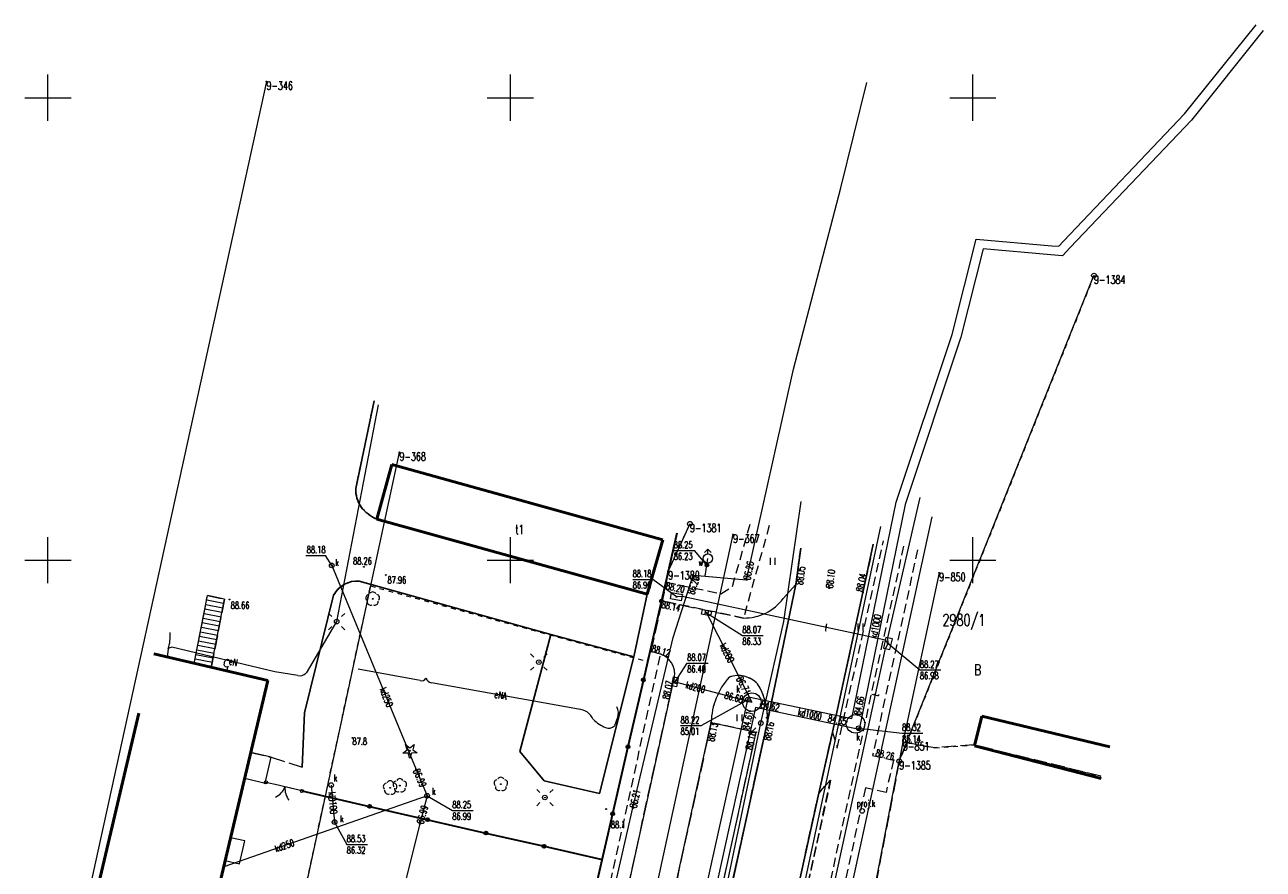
# Model space of a CAD drawing. Header units: metres. Extents: x 7427346 to 7428402, y 5774471 to 5775252.
# Tile 19 of 21: x 7427898 to 7428031, y 5774967 to 5775058. Entities that reach past the tile are written whole.
import ezdxf
from ezdxf.enums import TextEntityAlignment as Align

# ---------------------------------------------------------------- set-up
doc = ezdxf.new("R2010")
doc.units = ezdxf.units.M
for name, pattern in [('1', [0]), ('2_14', [1, -1]), ('2_OTKC', [1.5, 1, -0.5]), ('2_OTKG', [1.5, 1, -0.5]), ('2_OTKJ', [2, 1.5, -0.5]), ('2_OTKK', [0]), ('2_OTKU', [2, 1.5, -0.5]), ('2_OTZI', [1.5, 1, -0.5]), ('2_OTZT', [1.5, 1, -0.5]), ('3_1', [0]), ('3_EGBI17', [0]), ('3_EGBS', [0]), ('3_EGBSG', [0]), ('3_EGBU_A', [0]), ('4_SUEP_A', [0]), ('4_SUKP', [0]), ('4_SUPK', [0]), ('4_SUTP_A', [0]), ('4_SUWP', [0]), ('GDE', [0]), ('GUK', [2, 1.5, -0.5]), ('GUZ', [1, 0.5, -0.5])]:
    doc.linetypes.add(name, pattern=pattern)
doc.layers.get('0').update_dxf_attribs({"color": 250, "linetype": 'CONTINUOUS', "lineweight": 100})
for name, color, linetype, lineweight in [('Dzialki', 7, 'GDE', 18), ('EADTD_T_0', 7, 'CONTINUOUS', 25), ('EGBB_E_T_0', 7, 'CONTINUOUS', 20), ('EGBB_L_0', 7, '3_EGBU_A', 50), ('EGBE_L_3', 7, '3_EGBS', 18), ('EGBE_L_8', 7, '3_1', 18), ('Kontury', 3, 'GUK', 18), ('Numery_dzialek', 7, 'CONTINUOUS', 13), ('Numery_punktow', 7, 'CONTINUOUS', 9), ('Numery_uzytkow', 3, 'CONTINUOUS', 13), ('OTK_L_0', 7, '2_OTKJ', 18), ('OTK_L_1', 7, '2_OTKK', 25), ('OTK_L_2', 7, '2_OTKC', 18), ('OTK_L_3', 7, '2_OTKG', 18), ('OTK_L_4', 7, '2_OTKU', 18), ('OTO_L_0', 7, 'CONTINUOUS', 35), ('OTO_L_1', 7, 'CONTINUOUS', 18), ('OTR_T_0', 7, 'CONTINUOUS', 18), ('OTR_T_1', 7, 'CONTINUOUS', 18), ('OTZ_L_3', 7, '2_OTZT', 18), ('Podzial_sekcyjny_krzyze', 7, '1', 18), ('Punkty', 7, 'CONTINUOUS', 18), ('SUE_T_3', 7, 'CONTINUOUS', 18), ('SUEP_E_T_0', 1, 'CONTINUOUS', 0), ('SUEP_L_0', 1, '4_SUEP_A', 18), ('SUP_E_T_1', 7, 'CONTINUOUS', 0), ('SUP_L_1', 7, '4_SUPK', 18), ('SUP_T_2', 7, 'CONTINUOUS', 18), ('SUP_T_4', 7, 'CONTINUOUS', 18), ('SUW_E_T_2', 5, 'CONTINUOUS', 0), ('SUW_T_2', 5, 'CONTINUOUS', 18), ('SUW_T_5', 5, 'CONTINUOUS', 18), ('SUWP_L_0', 5, '4_SUWP', 18), ('SUWR_T_0', 5, 'CONTINUOUS', 18), ('Uzytki', 3, 'GUZ', 18)]:
    doc.layers.add(name, color=color, linetype=linetype, lineweight=lineweight)
for name, color, linetype, lineweight, true_color in [('OTZ_T_0', 96, 'CONTINUOUS', 18, 0x008000), ('OTZ_T_1', 96, 'CONTINUOUS', 18, 0x008000), ('P_SUK_E_T_6', 36, 'CONTINUOUS', 0, 0x803300), ('P_SUK_T_3', 36, 'CONTINUOUS', 18, 0x803300), ('SUK_E_T_4', 36, 'CONTINUOUS', 0, 0x803300), ('SUK_T_1', 36, 'CONTINUOUS', 18, 0x803300), ('SUK_T_3', 36, 'CONTINUOUS', 18, 0x803300), ('SUKP_E_T_0', 36, 'CONTINUOUS', 0, 0x803300), ('SUKP_L_0', 36, '4_SUKP', 18, 0x803300), ('SUKR_T_0', 36, 'CONTINUOUS', 18, 0x803300), ('SUTP_E_T_0', 30, 'CONTINUOUS', 0, 0xff9100), ('SUTP_L_0', 30, '4_SUTP_A', 18, 0xff9100), ('SUTR_T_0', 30, 'CONTINUOUS', 18, 0xff9100)]:
    doc.layers.add(name, color=color, linetype=linetype, lineweight=lineweight, true_color=true_color)
doc.styles.get("Standard").update_dxf_attribs({"font": 'Simplex.SHX', "width": 0.75})

# ---------------------------------------------------------------- blocks, each defined once
blk = doc.blocks.new('GRO')
at = {"linetype": 'CONTINUOUS'}
blk.add_circle((0, 0), 0.045, dxfattribs=at)
blk = doc.blocks.new('GRT')
at = {"linetype": 'CONTINUOUS'}
blk.add_circle((0, 0), 0.25, dxfattribs=at)
blk = doc.blocks.new('2_OTRN')
at = {"linetype": 'CONTINUOUS'}
blk.add_circle((0, 0), 0.045, dxfattribs=at)
blk = doc.blocks.new('2_OTRS')
at = {"linetype": 'CONTINUOUS'}
blk.add_circle((0, 0), 0.045, dxfattribs=at)
blk = doc.blocks.new('2_OTZT')
at = {"linetype": 'CONTINUOUS'}
for p, q in [((-0.2625, -0.375), (-0.2625, 0.375)), ((0.2625, -0.375), (0.2625, 0.375))]:
    blk.add_line(p, q, dxfattribs=at)
blk = doc.blocks.new('2_OTZG')
at = {"linetype": 'CONTINUOUS'}
for p, q in [((-0.78225, -0.26495), (-0.3012, 0.09375)), ((-0.3012, 0.09375), (-0.4937, 0.6621)), ((-0.4937, 0.6621), (-0.0039, 0.31545)), ((-0.0039, 0.31545), (0.4771, 0.67415)), ((0.4771, 0.67415), (0.2988, 0.1012)), ((0.2988, 0.1012), (0.7886, -0.24545)), ((-0.18225, -0.2575), (-0.78225, -0.26495)), ((0.01025, -0.82585), (-0.18225, -0.2575)), ((0.1886, -0.2529), (0.01025, -0.82585)), ((0.7886, -0.24545), (0.1886, -0.2529))]:
    blk.add_line(p, q, dxfattribs=at)
blk.add_circle((0, 0), 0.045, dxfattribs=at)
blk = doc.blocks.new('2_OTZL')
at = {"linetype": 'CONTINUOUS'}
blk.add_circle((0, 0), 0.045, dxfattribs=at)
for centre, start, end in [((-0.36, 0.12), 102.1445, 221.86), ((0, 0.38), 30.1401, 149.8599), ((0.36, 0.12), 318.14, 77.8555), ((-0.22, -0.3), 174.1482, 293.8542), ((0.22, -0.3), 246.1458, 5.8518)]:
    blk.add_arc(centre, 0.375, start, end, dxfattribs=at)
blk = doc.blocks.new('4_SUKS')
at = {"linetype": 'CONTINUOUS'}
blk.add_circle((0, 0), 0.25, dxfattribs=at)
blk = doc.blocks.new('4_SUEO_W')
at = {"linetype": 'CONTINUOUS'}
for p, q in [((-0.53035, 0.53035), (-0.8839, 0.8839)), ((0.53035, 0.53035), (0.8839, 0.8839)), ((-0.53035, -0.53035), (-0.8839, -0.8839)), ((0.53035, -0.53035), (0.8839, -0.8839))]:
    blk.add_line(p, q, dxfattribs=at)
blk.add_circle((0, 0), 0.025, dxfattribs=at)
blk = doc.blocks.new('4_SUPP')
at = {"linetype": 'CONTINUOUS'}
blk.add_circle((0, 0), 0.25, dxfattribs=at)
blk = doc.blocks.new('4_SUKK')
at = {"linetype": 'CONTINUOUS'}
for p, q in [((-0.5, -0.25), (-0.5, 0.25)), ((-0.5, 0.25), (0.5, 0.25)), ((-0.175, 0.25), (-0.175, -0.25)), ((0.175, 0.25), (0.175, -0.25)), ((0.5, 0.25), (0.5, -0.25)), ((0.5, -0.25), (-0.5, -0.25))]:
    blk.add_line(p, q, dxfattribs=at)
blk = doc.blocks.new('4_SUPS')
at = {"linetype": 'CONTINUOUS'}
blk.add_circle((0, 0), 0.0625, dxfattribs=at)
blk = doc.blocks.new('4_SUPW')
at = {"linetype": 'CONTINUOUS'}
blk.add_circle((0, 0), 0.25, dxfattribs=at)
blk = doc.blocks.new('4_SUWH')
at = {"linetype": 'CONTINUOUS'}
for p, q in [((0, 1), (-0.35355, 0.64645)), ((0, 1), (0.35355, 0.64645)), ((0, 0.5), (0, 1))]:
    blk.add_line(p, q, dxfattribs=at)
blk.add_circle((0, 0), 0.5, dxfattribs=at)
blk = doc.blocks.new('4_SUWW')
at = {"linetype": 'CONTINUOUS'}
for radius in [0.2, 0.175, 0.15, 0.125, 0.1, 0.075, 0.05, 0.025, 0.00715]:
    blk.add_circle((0, 0), radius, dxfattribs=at)

msp = doc.modelspace()

# ---------------------------------------------------------------- linework, layer by layer
at = {"layer": 'Dzialki'}
for p, q in [((7427923.63, 5775051.76), (7427899.92, 5774943.48)), ((7427992.05, 5774978.26), (7428013.1, 5775030.78)), ((7427898.92, 5774830.13), (7427938.01, 5775011.65)), ((7427969.42, 5775003.93), (7427967.07, 5774998.8)), ((7427934.82, 5774821.56), (7427974.08, 5775002.78)), ((7427967.07, 5774998.8), (7427928.05, 5774828.63)), ((7427996.36, 5774998.62), (7427992.45, 5774980.32)), ((7427992.45, 5774980.32), (7427992.05, 5774978.26)), ((7427988.6, 5774960.28), (7427992.05, 5774978.26))]:
    msp.add_line(p, q, dxfattribs=at)
at = {"layer": 'EGBB_L_0', "linetype": '3_EGBU_A'}
for p, q in [((7427935.55, 5775004.44), (7427937.19, 5775010.34)), ((7427966.48, 5775002.2), (7427937.19, 5775010.34)), ((7427964.81, 5774996.31), (7427935.55, 5775004.44)), ((7427964.81, 5774996.31), (7427966.48, 5775002.2)), ((7427923.78, 5774986.98), (7427911.44, 5774989.85)), ((7427908.96, 5774924.35), (7427923.78, 5774986.98)), ((7427900.42, 5774943.36), (7427909.83, 5774983.46)), ((7428000.19, 5774979.91), (7428000.97, 5774983.12)), ((7428000.97, 5774983.12), (7428014.81, 5774979.8)), ((7428000.19, 5774979.91), (7428013.88, 5774976.39))]:
    msp.add_line(p, q, dxfattribs=at)
at = {"layer": 'EGBE_L_3', "linetype": '3_EGBSG'}
msp.add_line((7427915.82, 5774988.83), (7427917.26, 5774996.17), dxfattribs=at)
at = {"layer": 'EGBE_L_3', "linetype": '3_EGBS'}
for p, q in [((7427919.08, 5774995.77), (7427917.26, 5774996.17)), ((7427916.98, 5774994.72), (7427918.81, 5774994.36)), ((7427917.07, 5774995.21), (7427918.9, 5774994.85)), ((7427917.17, 5774995.7), (7427919, 5774995.34)), ((7427917.67, 5774988.4), (7427919.08, 5774995.77)), ((7427916.69, 5774993.25), (7427918.53, 5774992.88)), ((7427916.78, 5774993.74), (7427918.62, 5774993.38)), ((7427916.88, 5774994.23), (7427918.72, 5774993.87)), ((7427916.49, 5774992.26), (7427918.34, 5774991.9)), ((7427916.59, 5774992.76), (7427918.43, 5774992.39)), ((7427916.21, 5774990.79), (7427918.06, 5774990.43)), ((7427916.3, 5774991.28), (7427918.15, 5774990.92)), ((7427916.4, 5774991.77), (7427918.25, 5774991.41)), ((7427915.92, 5774989.32), (7427917.78, 5774988.96)), ((7427916.01, 5774989.81), (7427917.87, 5774989.45)), ((7427916.11, 5774990.3), (7427917.96, 5774989.94)), ((7427915.82, 5774988.83), (7427917.68, 5774988.46)), ((7427915.82, 5774988.83), (7427917.67, 5774988.4))]:
    msp.add_line(p, q, dxfattribs=at)
at = {"layer": 'EGBE_L_8', "linetype": '3_EGBI17'}
for p, q in [((7427921.94, 5774979.21), (7427921.28, 5774976.41)), ((7427924.14, 5774978.68), (7427921.94, 5774979.21)), ((7427923.48, 5774975.89), (7427924.14, 5774978.68)), ((7427921.28, 5774976.41), (7427923.48, 5774975.89)), ((7427919.76, 5774969.98), (7427919.18, 5774967.52)), ((7427921.28, 5774969.63), (7427919.76, 5774969.98)), ((7427920.7, 5774967.17), (7427921.28, 5774969.63)), ((7427919.18, 5774967.52), (7427920.7, 5774967.17))]:
    msp.add_line(p, q, dxfattribs=at)
at = {"layer": 'Kontury'}
for p, q in [((7427992.85, 5774980.25), (7427992.05, 5774978.26)), ((7427995.89, 5774979.71), (7427992.85, 5774980.25)), ((7428000.15, 5774980.01), (7427995.89, 5774979.71)), ((7428013.83, 5774976.64), (7428000.15, 5774980.01)), ((7427992.05, 5774978.26), (7427988.6, 5774960.28))]:
    msp.add_line(p, q, dxfattribs=at)
at = {"layer": 'OTK_L_0', "linetype": '2_OTKJ'}
for p, q in [((7427933.29, 5775007.73), (7427935.28, 5775017.22)), ((7427964.81, 5774996.31), (7427935.55, 5775004.44)), ((7427980.88, 5774997.38), (7427981.4, 5775001.31)), ((7427989.24, 5775001.71), (7427988.1, 5774996.51)), ((7427933.67, 5774997.74), (7427954.36, 5774991.95)), ((7427977.8, 5774982.56), (7427980.88, 5774997.38)), ((7427979.51, 5774995.86), (7427980.88, 5774997.38)), ((7427916.78, 5774993.73), (7427917.26, 5774996.17)), ((7427917.26, 5774996.17), (7427919.08, 5774995.77)), ((7427927.76, 5774983.48), (7427930.89, 5774996.21)), ((7427963.36, 5774989.56), (7427964.81, 5774996.31)), ((7427988.1, 5774996.51), (7427984.82, 5774981.4)), ((7427919.08, 5774995.77), (7427917.67, 5774988.4)), ((7427965.22, 5774990.11), (7427966.45, 5774995.58)), ((7427966.45, 5774995.58), (7427975.2, 5774993.74)), ((7427916.56, 5774992.58), (7427916.78, 5774993.73)), ((7427915.82, 5774988.83), (7427916.56, 5774992.58)), ((7427954.36, 5774991.95), (7427963.36, 5774989.56)), ((7427911.44, 5774989.85), (7427915.82, 5774988.83)), ((7427966.24, 5774989.82), (7427965.22, 5774990.11)), ((7427917.67, 5774988.4), (7427923.78, 5774986.98)), ((7427923.78, 5774986.98), (7427921.94, 5774979.21)), ((7427958.01, 5774943.17), (7427967.61, 5774986.87)), ((7427927.49, 5774977.62), (7427927.76, 5774983.48)), ((7427964.79, 5774922.95), (7427977.8, 5774982.56)), ((7427971.72, 5774982.46), (7427963.12, 5774943.12)), ((7427984.82, 5774981.4), (7427983.34, 5774974.8)), ((7427921.94, 5774979.21), (7427924.14, 5774978.68)), ((7427924.14, 5774978.68), (7427927.49, 5774977.62)), ((7427983.34, 5774974.8), (7427971.67, 5774921.46))]:
    msp.add_line(p, q, dxfattribs=at)
for centre, radius, start, end in [((7427936.47, 5775007.58), 3.18, 177.2517, 214.639), ((7427937.19, 5775008.29), 4.18, 216.9995, 246.9246), ((7427933.59, 5774994.6), 3.14, 88.5085, 149.1448), ((7427975.31, 5774998.96), 5.22, 268.7919, 323.5914), ((7427965.53, 5774987.7), 2.24, 338.3706, 71.4504), ((7427979.44, 5774982.23), 7.73, 138.5663, 178.277), ((7427974.63, 5774984.66), 2.86, 43.1153, 110.1333), ((7427971.02, 5774982.92), 6.79, 356.9417, 32.9211)]:
    msp.add_arc(centre, radius, start, end, dxfattribs=at)
at = {"layer": 'OTK_L_1', "linetype": '2_OTKK'}
for p, q in [((7427933.29, 5775007.73), (7427935.28, 5775017.22)), ((7427980.88, 5774997.38), (7427981.4, 5775001.31)), ((7427989.24, 5775001.71), (7427988.1, 5774996.51)), ((7427933.67, 5774997.74), (7427954.36, 5774991.95)), ((7427977.8, 5774982.56), (7427980.88, 5774997.38)), ((7427927.76, 5774983.48), (7427930.89, 5774996.21)), ((7427963.36, 5774989.56), (7427964.81, 5774996.31)), ((7427988.1, 5774996.51), (7427984.82, 5774981.4)), ((7427954.36, 5774991.95), (7427951.01, 5774979.29)), ((7427954.36, 5774991.95), (7427963.36, 5774989.56)), ((7427959.64, 5774974.78), (7427963.36, 5774989.56)), ((7427927.76, 5774983.48), (7427927.49, 5774977.62)), ((7427964.79, 5774922.95), (7427977.8, 5774982.56)), ((7427984.82, 5774981.4), (7427983.34, 5774974.8)), ((7427951.01, 5774979.29), (7427953.66, 5774976.13)), ((7427953.66, 5774976.13), (7427959.64, 5774974.78)), ((7427983.34, 5774974.8), (7427971.67, 5774921.46))]:
    msp.add_line(p, q, dxfattribs=at)
for centre, radius, start, end in [((7427936.47, 5775007.58), 3.18, 177.2517, 214.639), ((7427937.17, 5775008.26), 4.15, 216.8927, 247.0314), ((7427933.46, 5774994.84), 2.91, 85.7865, 151.8667)]:
    msp.add_arc(centre, radius, start, end, dxfattribs=at)
at = {"layer": 'OTK_L_2', "linetype": '2_OTKC'}
for p, q in [((7427974.01, 5774997.16), (7427975.96, 5775004.01)), ((7427977.99, 5775003.73), (7427975.2, 5774993.74)), ((7427992.52, 5775001.52), (7427981.53, 5774951.37)), ((7427994.03, 5775001.12), (7427989.16, 5774978.87)), ((7427966.45, 5774995.58), (7427966.93, 5774997.6)), ((7427966.93, 5774997.6), (7427972.76, 5774996.37)), ((7427972.76, 5774996.37), (7427974.01, 5774997.16)), ((7427975.2, 5774993.74), (7427966.45, 5774995.58)), ((7427956.33, 5774944.69), (7427966.24, 5774989.82)), ((7427989.16, 5774978.87), (7427991.42, 5774978.38)), ((7427991.42, 5774978.38), (7427990.62, 5774974.89)), ((7427988.4, 5774975.38), (7427983.08, 5774951.04)), ((7427990.62, 5774974.89), (7427988.4, 5774975.38))]:
    msp.add_line(p, q, dxfattribs=at)
at = {"layer": 'OTK_L_2', "linetype": '2_14'}
msp.add_line((7427967.61, 5774986.87), (7427958.01, 5774943.17), dxfattribs=at)
at = {"layer": 'OTK_L_2', "linetype": '2_OTKC'}
msp.add_arc((7427965.53, 5774987.7), 2.24, 338.3706, 71.4504, dxfattribs=at)
at = {"layer": 'OTK_L_3', "linetype": '2_OTKG'}
for p, q in [((7427992.52, 5775001.52), (7427981.53, 5774951.37)), ((7427985.34, 5774979.65), (7427990.35, 5775002.1)), ((7427983.34, 5774974.8), (7427984.82, 5774981.4)), ((7427984.82, 5774981.4), (7427985.34, 5774979.65)), ((7427979.31, 5774951.93), (7427984.63, 5774976.22)), ((7427984.63, 5774976.22), (7427983.34, 5774974.8))]:
    msp.add_line(p, q, dxfattribs=at)
at = {"layer": 'OTK_L_4', "linetype": '2_14'}
for p, q in [((7427963.12, 5774943.12), (7427971.72, 5774982.46)), ((7427971.72, 5774982.46), (7427976.57, 5774981.4))]:
    msp.add_line(p, q, dxfattribs=at)
at = {"layer": 'OTK_L_4', "linetype": '2_OTKU'}
msp.add_line((7427967.94, 5774941.84), (7427976.57, 5774981.4), dxfattribs=at)
at = {"layer": 'OTO_L_0'}
for p, q in [((7427968, 5775002.9), (7427966.34, 5774995.59)), ((7427966.34, 5774995.59), (7427966.06, 5774994.37)), ((7427966.06, 5774994.37), (7427964.38, 5774987.06)), ((7427964.38, 5774987.06), (7427962.72, 5774979.82)), ((7427962.72, 5774979.82), (7427961.06, 5774972.58)), ((7427927.47, 5774975.04), (7427934.78, 5774973.37)), ((7427934.78, 5774973.37), (7427941.07, 5774971.93)), ((7427941.07, 5774971.93), (7427947.36, 5774970.49)), ((7427961.06, 5774972.58), (7427959.4, 5774965.34)), ((7427947.36, 5774970.49), (7427953.64, 5774969.06)), ((7427953.64, 5774969.06), (7427959.93, 5774967.62))]:
    msp.add_line(p, q, dxfattribs=at)
for centre in [(7427966.34, 5774995.59), (7427964.38, 5774987.06), (7427962.72, 5774979.82), (7427934.78, 5774973.37), (7427941.07, 5774971.93), (7427961.06, 5774972.58), (7427947.36, 5774970.49), (7427953.64, 5774969.06)]:
    msp.add_circle(centre, 0.17, dxfattribs=at)
at = {"layer": 'OTO_L_1'}
for p, q in [((7427924.91, 5774975.65), (7427923.57, 5774975.97)), ((7427926.37, 5774975.3), (7427924.91, 5774975.65)), ((7427927.47, 5774975.04), (7427926.13, 5774975.36))]:
    msp.add_line(p, q, dxfattribs=at)
for centre in [(7427923.57, 5774975.97), (7427927.47, 5774975.04)]:
    msp.add_circle(centre, 0.17, dxfattribs=at)
for centre, start, end in [((7427923.78, 5774976.2), 294.5688, 338.6432), ((7427927.63, 5774975.29), 174.5321, 218.6065)]:
    msp.add_arc(centre, 2, start, end, dxfattribs=at)
at = {"layer": 'OTZ_L_3', "linetype": '2_OTZI'}
for p, q in [((7427977.99, 5775003.73), (7427975.2, 5774993.74)), ((7427980.88, 5774997.38), (7427981.4, 5775001.31)), ((7427989.24, 5775001.71), (7427984.82, 5774981.4)), ((7427985.34, 5774979.65), (7427990.35, 5775002.1)), ((7427964.79, 5774922.95), (7427977.8, 5774982.56)), ((7427971.72, 5774982.46), (7427976.57, 5774981.4)), ((7427984.82, 5774981.4), (7427985.34, 5774979.65)), ((7427984.63, 5774976.22), (7427979.31, 5774951.93)), ((7427983.34, 5774974.8), (7427984.63, 5774976.22)), ((7427971.67, 5774921.46), (7427983.34, 5774974.8))]:
    msp.add_line(p, q, dxfattribs=at)
at = {"layer": 'OTZ_L_3', "linetype": '2_14'}
for p, q in [((7427979.51, 5774995.86), (7427980.88, 5774997.38)), ((7427967.94, 5774941.84), (7427976.57, 5774981.4))]:
    msp.add_line(p, q, dxfattribs=at)
for centre, radius, start, end in [((7427975.31, 5774998.96), 5.22, 268.7919, 323.5914), ((7427979.44, 5774982.23), 7.73, 138.5663, 178.277), ((7427974.63, 5774984.66), 2.86, 43.1153, 110.1333), ((7427971.02, 5774982.92), 6.79, 356.9417, 32.9211)]:
    msp.add_arc(centre, radius, start, end, dxfattribs=at)
at = {"layer": 'Podzial_sekcyjny_krzyze'}
for p, q in [((7427900, 5775047.5), (7427900, 5775052.5)), ((7427950, 5775047.5), (7427950, 5775052.5)), ((7428000, 5775047.5), (7428000, 5775052.5)), ((7427897.5, 5775050), (7427902.5, 5775050)), ((7427947.5, 5775050), (7427952.5, 5775050)), ((7427997.5, 5775050), (7428002.5, 5775050)), ((7427900, 5774997.5), (7427900, 5775002.5)), ((7427950, 5774997.5), (7427950, 5775002.5)), ((7428000, 5774997.5), (7428000, 5775002.5)), ((7427897.5, 5775000), (7427902.5, 5775000)), ((7427947.5, 5775000), (7427952.5, 5775000)), ((7427997.5, 5775000), (7428002.5, 5775000))]:
    msp.add_line(p, q, dxfattribs=at)
at = {"layer": 'SUEP_L_0', "linetype": '4_SUEP_A'}
for p, q in [((7427935.72, 5775016.81), (7427931.22, 5774993.36)), ((7427979.56, 5774993.36), (7427981.46, 5775006.33)), ((7427984.38, 5774977.07), (7427990.05, 5775003.63)), ((7427931.22, 5774993.36), (7427927.91, 5774987.79)), ((7427977.08, 5774982.38), (7427979.56, 5774993.36)), ((7427924.53, 5774987.92), (7427913.41, 5774990.58)), ((7427913.01, 5774990.41), (7427912.9, 5774989.51)), ((7427927.03, 5774987.54), (7427924.53, 5774987.92)), ((7427940.24, 5774986.97), (7427933.53, 5774988.22)), ((7427957.37, 5774983.88), (7427941.46, 5774986.73)), ((7427961.6, 5774982.99), (7427961.26, 5774982.09)), ((7427971.4, 5774955.29), (7427977.08, 5774982.38)), ((7427979.81, 5774955.53), (7427984.38, 5774977.07))]:
    msp.add_line(p, q, dxfattribs=at)
for centre, radius, start, end in [((7427908.66, 5774991.8), 4.57, 342.2875, 4.8908), ((7427913.43, 5774989.98), 0.6, 91.7908, 134.2602), ((7427927.29, 5774988.28), 0.79, 250.479, 321.2397), ((7427940.38, 5774987.52), 0.57, 256.2395, 330.1577), ((7427941.69, 5774987.59), 0.89, 203.175, 255.1443), ((7427957.23, 5774981.99), 1.9, 23.7392, 85.7975), ((7427960.15, 5774983.47), 1.53, 341.8484, 26.1104), ((7427962.1, 5774986.13), 4.6, 227.1995, 247.0258), ((7427960.64, 5774982.65), 0.83, 245.5594, 317.9771)]:
    msp.add_arc(centre, radius, start, end, dxfattribs=at)
at = {"layer": 'SUKP_L_0', "linetype": '4_SUKP'}
for p, q in [((7428022.88, 5775048.25), (7428030.62, 5775057.89)), ((7428031.4, 5775057.27), (7428023.64, 5775047.59)), ((7428009.82, 5775034.49), (7428022.88, 5775048.25)), ((7428023.64, 5775047.59), (7428010.54, 5775033.8)), ((7427997.76, 5775024.39), (7428000.35, 5775034.71)), ((7428001.11, 5775033.65), (7427998.72, 5775024.11)), ((7428000.35, 5775034.71), (7428008.54, 5775034)), ((7428008.45, 5775033.01), (7428001.11, 5775033.65)), ((7428008.54, 5775034), (7428009.29, 5775033.94)), ((7428009.29, 5775033.94), (7428009.82, 5775034.49)), ((7428010.54, 5775033.8), (7428009.69, 5775032.9)), ((7428009.69, 5775032.9), (7428008.45, 5775033.01)), ((7427991.73, 5775006.26), (7427997.76, 5775024.39)), ((7427998.72, 5775024.11), (7427992.69, 5775006)), ((7427986.93, 5774982.88), (7427991.73, 5775006.26)), ((7427992.69, 5775006), (7427987.71, 5774981.7)), ((7427995.58, 5775004.69), (7427983.43, 5774948.91)), ((7427930.69, 5774999.43), (7427939.82, 5774977.37)), ((7427971.21, 5774994.31), (7427976.12, 5774984.64)), ((7427967.81, 5774986.84), (7427976.12, 5774984.64)), ((7427964.64, 5774935.02), (7427975.74, 5774985.23)), ((7427975.74, 5774985.23), (7427986.93, 5774982.88)), ((7427976.5, 5774984.05), (7427965.62, 5774934.82)), ((7427987.71, 5774981.7), (7427976.5, 5774984.05)), ((7427939.82, 5774977.37), (7427941, 5774974.52)), ((7427941, 5774974.52), (7427919.01, 5774966.84)), ((7427930.63, 5774975.68), (7427931, 5774971.67)), ((7427941, 5774974.52), (7427940.23, 5774971.5)), ((7427940.23, 5774971.5), (7427934.31, 5774948.3))]:
    msp.add_line(p, q, dxfattribs=at)
at = {"layer": 'SUKR_T_0', "linetype": 'CONTINUOUS', "lineweight": 0}
for p, q in [((7427927.9, 5775000.51), (7427930.02, 5775000.51)), ((7427930.69, 5774999.43), (7427930.02, 5775000.51)), ((7427971.21, 5774994.31), (7427975.09, 5774991.85)), ((7427975.09, 5774991.85), (7427977.34, 5774991.85)), ((7427967.81, 5774986.84), (7427969.12, 5774988.85)), ((7427969.12, 5774988.85), (7427971.37, 5774988.85)), ((7427975.67, 5774984.91), (7427970.67, 5774982.1)), ((7427968.41, 5774982.1), (7427970.67, 5774982.1)), ((7427987.65, 5774981.82), (7427992.35, 5774981.29)), ((7427992.35, 5774981.29), (7427994.61, 5774981.29)), ((7427941, 5774974.52), (7427943.73, 5774972.92)), ((7427943.73, 5774972.92), (7427945.99, 5774972.92)), ((7427931, 5774971.67), (7427932.31, 5774969.26)), ((7427932.31, 5774969.26), (7427934.56, 5774969.26))]:
    msp.add_line(p, q, dxfattribs=at)
at = {"layer": 'SUP_L_1', "linetype": '4_SUPK'}
for p, q in [((7427967.31, 5774995.8), (7427967.43, 5774996.5)), ((7427967.43, 5774996.5), (7427968.6, 5774996.3)), ((7427968.6, 5774996.3), (7427968.48, 5774995.59)), ((7427968.48, 5774995.59), (7427967.31, 5774995.8)), ((7427990.61, 5774991.64), (7427990.35, 5774990.48)), ((7427991.3, 5774991.49), (7427990.61, 5774991.64)), ((7427991.04, 5774990.33), (7427991.3, 5774991.49)), ((7427990.35, 5774990.48), (7427991.04, 5774990.33))]:
    msp.add_line(p, q, dxfattribs=at)
for centre in [(7427976.12, 5774984.64), (7427987.32, 5774982.29)]:
    msp.add_circle(centre, 1, dxfattribs=at)
at = {"layer": 'SUTP_L_0', "linetype": '4_SUTP_A'}
for p, q in [((7427990.81, 5774991.6), (7427994.31, 5775006.76)), ((7427968.56, 5774996.08), (7427967.96, 5774996.04)), ((7427990.55, 5774991.36), (7427968.56, 5774996.08)), ((7427990.85, 5774991), (7427990.55, 5774991.36)), ((7427990.55, 5774990.44), (7427990.85, 5774991)), ((7427990.85, 5774991), (7427990.81, 5774991.6)), ((7427971.87, 5774904.54), (7427990.55, 5774990.44))]:
    msp.add_line(p, q, dxfattribs=at)
at = {"layer": 'SUTR_T_0', "linetype": 'CONTINUOUS', "lineweight": 0}
for p, q in [((7427963.23, 5774997.92), (7427965.42, 5774997.92)), ((7427967.96, 5774996.04), (7427965.42, 5774997.92)), ((7427990.85, 5774991), (7427994.28, 5774988.12)), ((7427994.28, 5774988.12), (7427996.53, 5774988.12))]:
    msp.add_line(p, q, dxfattribs=at)
at = {"layer": 'SUWP_L_0', "linetype": '4_SUWP'}
for p, q in [((7427985.74, 5775040.26), (7427988.53, 5775051.64)), ((7427980.62, 5775020.65), (7427985.74, 5775040.26)), ((7427975.55, 5774997.88), (7427980.62, 5775020.65)), ((7427971.25, 5774999.46), (7427971.36, 5775000.18)), ((7427971.07, 5774998.28), (7427971.25, 5774999.46)), ((7427967.6, 5774991.62), (7427969.77, 5774998.36)), ((7427969.77, 5774998.36), (7427971.07, 5774998.28)), ((7427971.07, 5774998.28), (7427975.55, 5774997.88)), ((7427963.26, 5774973.22), (7427967.6, 5774991.62)), ((7427957.41, 5774947.81), (7427963.26, 5774973.22))]:
    msp.add_line(p, q, dxfattribs=at)
at = {"layer": 'SUWR_T_0', "linetype": 'CONTINUOUS', "lineweight": 0}
for p in [(7427967.67, 5775001.03), (7427971.25, 5774999.46)]:
    msp.add_line(p, (7427969.92, 5775001.03), dxfattribs=at)
at = {"layer": 'Uzytki'}
for p, q in [((7428013.1, 5775030.78), (7427992.85, 5774980.25)), ((7427967.07, 5774998.8), (7427969.42, 5775003.93)), ((7427964.84, 5774989.04), (7427967.07, 5774998.8)), ((7427913.7, 5774898.78), (7427934.89, 5774997.21)), ((7427934.89, 5774997.21), (7427964.84, 5774989.04)), ((7427928.05, 5774828.63), (7427964.84, 5774989.04)), ((7427992.85, 5774980.25), (7427992.05, 5774978.26)), ((7427992.85, 5774980.25), (7427995.89, 5774979.71)), ((7427995.89, 5774979.71), (7428000.15, 5774980.01)), ((7428000.15, 5774980.01), (7428013.83, 5774976.64)), ((7427992.05, 5774978.26), (7427988.6, 5774960.28))]:
    msp.add_line(p, q, dxfattribs=at)

# ---------------------------------------------------------------- block references
at = {"layer": 'OTR_T_0'}
for p in [(7427934.17, 5774999.27), (7427936.55, 5774998.39), (7427966.93, 5774997.6), (7427980.88, 5774997.38), (7427984.48, 5774996.97), (7427988.1, 5774996.51), (7427919.64, 5774995.75), (7427966.45, 5774995.58), (7427965.22, 5774990.11), (7427967.61, 5774986.87), (7427977.8, 5774982.56), (7427971.72, 5774982.46), (7427976.57, 5774981.4), (7427991.42, 5774978.38)]:
    msp.add_blockref('2_OTRS', p, dxfattribs=at)
at = {"layer": 'OTR_T_1'}
for p in [(7427932.93, 5774980.79), (7427960.35, 5774973.08)]:
    msp.add_blockref('2_OTRN', p, dxfattribs=at)
at = {"layer": 'OTZ_L_3'}
for p in [(7427978.38, 5774999.88), (7427987.88, 5774992.78), (7427974.79, 5774982.95)]:
    msp.add_blockref('2_OTZT', p, dxfattribs=at)
at = {"layer": 'OTZ_T_0'}
for p in [(7427935.12, 5774995.81), (7427937, 5774975.38), (7427938.05, 5774975.62), (7427948.97, 5774975.77)]:
    msp.add_blockref('2_OTZL', p, dxfattribs=at)
at = {"layer": 'OTZ_T_1'}
msp.add_blockref('2_OTZG', (7427939.14, 5774979.39), dxfattribs=at)
at = {"layer": 'P_SUK_T_3'}
msp.add_blockref('4_SUKS', (7427988.04, 5774972.88), dxfattribs=at)
at = {"layer": 'Punkty'}
for name, p in [('GRO', (7427923.63, 5775051.76)), ('GRT', (7428013.1, 5775030.78)), ('GRO', (7427938.01, 5775011.65)), ('GRT', (7427969.42, 5775003.93)), ('GRO', (7427974.08, 5775002.78)), ('GRO', (7427967.07, 5774998.8)), ('GRO', (7427996.36, 5774998.62)), ('GRO', (7427992.45, 5774980.32)), ('GRT', (7427992.05, 5774978.26))]:
    msp.add_blockref(name, p, dxfattribs=at)
at = {"layer": 'SUE_T_3'}
for name, p in [('4_SUEO_W', (7427931.22, 5774993.36)), ('4_SUPP', (7427931.22, 5774993.36)), ('4_SUEO_W', (7427953.08, 5774988.97)), ('4_SUPP', (7427953.08, 5774988.97)), ('4_SUEO_W', (7427977.08, 5774982.38)), ('4_SUPP', (7427977.08, 5774982.38)), ('4_SUEO_W', (7427953.73, 5774974.33)), ('4_SUPP', (7427953.73, 5774974.33))]:
    msp.add_blockref(name, p, dxfattribs=at)
at = {"layer": 'SUK_T_1'}
for p, rotation in [((7427971.21, 5774994.31), 348.01934788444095), ((7427967.81, 5774986.84), 259.3159218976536)]:
    msp.add_blockref('4_SUKK', p, dxfattribs=dict(at, rotation=rotation))
at = {"layer": 'SUK_T_3'}
for p in [(7427930.69, 5774999.43), (7427930.63, 5774975.68), (7427941, 5774974.52), (7427931, 5774971.67)]:
    msp.add_blockref('4_SUKS', p, dxfattribs=at)
at = {"layer": 'SUKR_T_0'}
for p in [(7427930.69, 5774999.43), (7427971.21, 5774994.31), (7427967.81, 5774986.84), (7427975.67, 5774985.53), (7427975.15, 5774984.9), (7427975.67, 5774984.91), (7427977.1, 5774984.43), (7427975.9, 5774983.66), (7427986.34, 5774982.5), (7427987.52, 5774983.27), (7427987.65, 5774981.82), (7427939.82, 5774977.37), (7427941, 5774974.52), (7427931, 5774971.67), (7427940.23, 5774971.5)]:
    msp.add_blockref('4_SUPS', p, dxfattribs=at)
at = {"layer": 'SUP_T_2'}
for p in [(7427953.08, 5774988.97), (7427953.73, 5774974.33)]:
    msp.add_blockref('4_SUPP', p, dxfattribs=at)
at = {"layer": 'SUP_T_4'}
for p in [(7427975.67, 5774984.91), (7427987.65, 5774981.82)]:
    msp.add_blockref('4_SUPW', p, dxfattribs=at)
at = {"layer": 'SUTR_T_0'}
for p in [(7427967.96, 5774996.04), (7427990.85, 5774991)]:
    msp.add_blockref('4_SUPS', p, dxfattribs=at)
at = {"layer": 'SUW_T_2'}
msp.add_blockref('4_SUWH', (7427971.36, 5775000.18), dxfattribs=at)
at = {"layer": 'SUW_T_5'}
msp.add_blockref('4_SUWW', (7427971.25, 5774999.46), dxfattribs=at)
at = {"layer": 'SUWR_T_0'}
for p in [(7427971.25, 5774999.46), (7427969.77, 5774998.36), (7427975.55, 5774997.88), (7427963.26, 5774973.22)]:
    msp.add_blockref('4_SUPS', p, dxfattribs=at)

# ---------------------------------------------------------------- texts
at = {"layer": 'EADTD_T_0', "width": 0.7}
msp.add_text('5', height=1.25, rotation=166.9397, dxfattribs=at).set_placement((7427919.16, 5774988.05), align=Align.TOP_CENTER)
at = {"layer": 'EGBB_E_T_0', "width": 0.7}
msp.add_text('t1', height=1, dxfattribs=at).set_placement((7427951.01, 5775003.32), align=Align.MIDDLE)
at = {"layer": 'Numery_dzialek', "width": 0.7}
msp.add_text('2980/1', height=1.26, dxfattribs=at).set_placement((7427996.73, 5774994.16), align=Align.TOP_LEFT)
at = {"layer": 'Numery_punktow', "width": 0.7}
for s, p in [('9-346', (7427923.63, 5775051.76)), ('9-1384', (7428013.1, 5775030.78)), ('9-368', (7427938.01, 5775011.65)), ('9-1381', (7427969.42, 5775003.93)), ('9-367', (7427974.08, 5775002.78)), ('9-1380', (7427967.07, 5774998.8)), ('9-850', (7427996.36, 5774998.62)), ('9-851', (7427992.45, 5774980.32)), ('9-1385', (7427992.05, 5774978.26))]:
    msp.add_text(s, height=0.9, dxfattribs=at).set_placement(p, align=Align.TOP_LEFT)
at = {"layer": 'Numery_uzytkow', "width": 0.7}
msp.add_text('B', height=1.17, dxfattribs=at).set_placement((7428000.16, 5774987.55))
at = {"layer": 'OTR_T_0', "lineweight": 9, "width": 0.7}
for s, p in [('88.26', (7427933, 5775000.29)), ('87.96', (7427936.72, 5774998.23)), ('88.66', (7427919.77, 5774995.49))]:
    msp.add_text(s, height=0.75, dxfattribs=at).set_placement(p, align=Align.TOP_LEFT)
for s, rotation, p in [('88.05', 82.4627, (7427980.88, 5774997.38)), ('88.20', 348.0866, (7427966.93, 5774997.6)), ('88.14', 348.1245, (7427966.45, 5774995.58))]:
    msp.add_text(s, height=0.75, rotation=rotation, dxfattribs=at).set_placement(p, align=Align.TOP_LEFT)
msp.add_text('88.10', height=0.75, rotation=82.4504, dxfattribs=at).set_placement((7427984.48, 5774996.97), align=Align.MIDDLE_LEFT)
for s, rotation, p in [('88.04', 77.6346, (7427988.1, 5774996.51)), ('88.12', 344.1288, (7427965.22, 5774990.11))]:
    msp.add_text(s, height=0.75, rotation=rotation, dxfattribs=at).set_placement(p)
for s, rotation, p in [('88.07', 77.6101, (7427967.61, 5774986.87)), ('88.18', 77.6937, (7427976.57, 5774981.4)), ('88.26', 347.7668, (7427991.42, 5774978.38))]:
    msp.add_text(s, height=0.75, rotation=rotation, dxfattribs=at).set_placement(p, align=Align.RIGHT)
for s, rotation, p in [('88.16', 78.2595, (7427977.8, 5774982.56)), ('88.13', 77.6687, (7427971.72, 5774982.46))]:
    msp.add_text(s, height=0.75, rotation=rotation, dxfattribs=at).set_placement(p, align=Align.TOP_RIGHT)
at = {"layer": 'OTR_T_1', "lineweight": 9, "width": 0.7}
for s, p in [('87.8', (7427932.93, 5774980.79)), ('88.1', (7427960.87, 5774971.78))]:
    msp.add_text(s, height=0.75, dxfattribs=at).set_placement(p, align=Align.TOP_LEFT)
at = {"layer": 'P_SUK_E_T_6', "lineweight": 9, "width": 0.7}
msp.add_text('proj.k', height=0.75, dxfattribs=at).set_placement((7427987.46, 5774973.31))
at = {"layer": 'SUEP_E_T_0', "lineweight": 9, "width": 0.7}
for s, rotation, p in [('eN', 346.55, (7427920.04, 5774988.99)), ('eNA', 349.84, (7427948.94, 5774985.39))]:
    msp.add_text(s, height=0.75, rotation=rotation, dxfattribs=at).set_placement(p, align=Align.MIDDLE)
at = {"layer": 'SUK_E_T_4', "lineweight": 9, "width": 0.7}
for p in [(7427931.06, 5774999.37), (7427930.9, 5774976.07), (7427941.52, 5774974.61), (7427931.59, 5774971.65)]:
    msp.add_text('k', height=0.75, dxfattribs=at).set_placement(p)
at = {"layer": 'SUKP_E_T_0', "lineweight": 9, "width": 0.7}
for s, rotation, p in [('kd1000', 78.4084, (7427989.48, 5774992.84)), ('kd200', 296.9195, (7427973.42, 5774989.96)), ('kd200', 345.1716, (7427970.01, 5774986.26)), ('kd250', 292.48, (7427936.6, 5774985.16)), ('kd1000', 348.15, (7427982.38, 5774983.33)), ('klD100', 275.27, (7427930.81, 5774973.74)), ('kd250', 19.26, (7427925.58, 5774969.13))]:
    msp.add_text(s, height=0.75, rotation=rotation, dxfattribs=at).set_placement(p, align=Align.MIDDLE)
at = {"layer": 'SUKR_T_0', "lineweight": 9, "width": 0.7}
msp.add_text('88.18', height=0.75, dxfattribs=at).set_placement((7427930.02, 5775001.13), align=Align.MIDDLE_RIGHT)
for s, p in [('88.07', (7427975.09, 5774992.85)), ('86.33', (7427975.09, 5774991.6)), ('88.07', (7427969.12, 5774989.85)), ('86.40', (7427969.12, 5774988.6)), ('88.22', (7427968.41, 5774983.1)), ('85.01', (7427968.41, 5774981.85)), ('88.32', (7427992.35, 5774982.29)), ('85.14', (7427992.35, 5774981.04)), ('88.25', (7427943.73, 5774973.92)), ('86.99', (7427943.73, 5774972.67)), ('88.53', (7427932.31, 5774970.26)), ('86.32', (7427932.31, 5774969.01))]:
    msp.add_text(s, height=0.75, dxfattribs=at).set_placement(p, align=Align.TOP_LEFT)
for s, rotation, p in [('86.71', 296.9195, (7427975.67, 5774985.53)), ('86.68', 345.1716, (7427975.15, 5774984.9)), ('84.61', 77.5359, (7427975.9, 5774983.66)), ('84.65', 348.15, (7427986.34, 5774982.5))]:
    msp.add_text(s, height=0.75, rotation=rotation, dxfattribs=at).set_placement(p, align=Align.MIDDLE_RIGHT)
for s, rotation, p in [('84.62', 348.15, (7427977.1, 5774984.43)), ('84.66', 78.4084, (7427987.52, 5774983.27)), ('86.99', 293.28, (7427939.82, 5774977.37)), ('86.99', 75.1, (7427940.23, 5774971.5))]:
    msp.add_text(s, height=0.75, rotation=rotation, dxfattribs=at).set_placement(p, align=Align.MIDDLE_LEFT)
at = {"layer": 'SUP_E_T_1', "lineweight": 9, "width": 0.7}
for p in [(7427974.44, 5774985.69), (7427987.41, 5774980.51)]:
    msp.add_text('k', height=0.75, dxfattribs=at).set_placement(p)
at = {"layer": 'SUTP_E_T_0', "lineweight": 9, "width": 0.7}
for rotation, p in [(348.6901, (7427984.13, 5774992.73)), (77.7287, (7427989.47, 5774985.45))]:
    msp.add_text('t', height=0.75, rotation=rotation, dxfattribs=at).set_placement(p, align=Align.MIDDLE)
at = {"layer": 'SUTR_T_0', "lineweight": 9, "width": 0.7}
for s, p in [('88.18', (7427963.23, 5774998.92)), ('86.90', (7427963.23, 5774997.67)), ('88.27', (7427994.28, 5774989.12)), ('86.98', (7427994.28, 5774987.87))]:
    msp.add_text(s, height=0.75, dxfattribs=at).set_placement(p, align=Align.TOP_LEFT)
at = {"layer": 'SUW_E_T_2', "lineweight": 9, "width": 0.7}
msp.add_text('w', height=0.75, dxfattribs=at).set_placement((7427970.33, 5774999.37))
at = {"layer": 'SUWR_T_0', "lineweight": 9, "width": 0.7}
for s, p in [('88.25', (7427967.67, 5775002.03)), ('86.23', (7427967.67, 5775000.78))]:
    msp.add_text(s, height=0.75, dxfattribs=at).set_placement(p, align=Align.TOP_LEFT)
for s, rotation, p in [('86.26', 77.4472, (7427975.55, 5774997.88)), ('86.21', 76.7282, (7427963.26, 5774973.22))]:
    msp.add_text(s, height=0.75, rotation=rotation, dxfattribs=at).set_placement(p, align=Align.MIDDLE_LEFT)
msp.add_text('86.20', height=0.75, rotation=72.1536, dxfattribs=at).set_placement((7427969.77, 5774998.36), align=Align.TOP_RIGHT)

doc.saveas('drawing.dxf')
